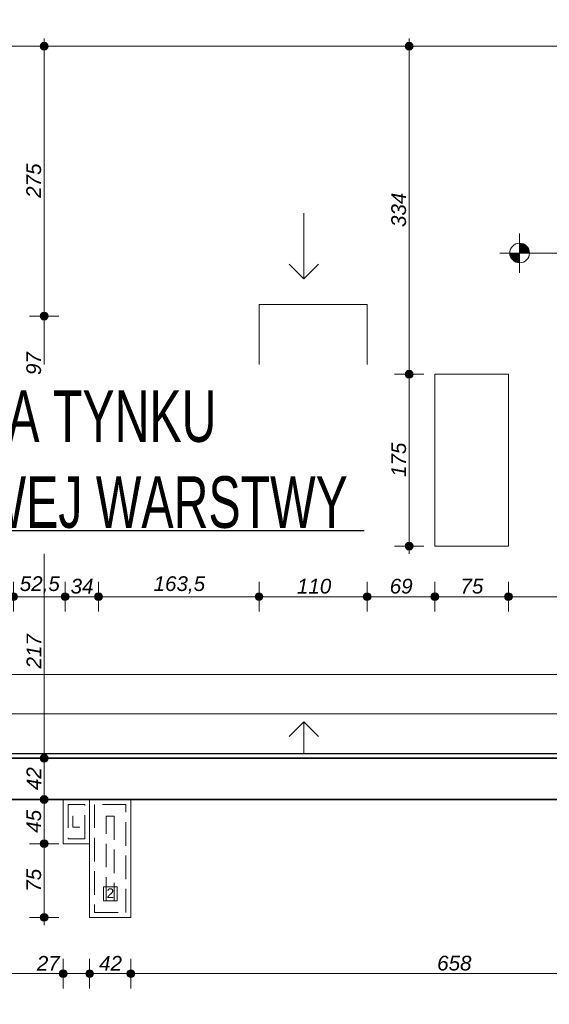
# Model space of a CAD drawing. Header units: millimetres. Extents: x -13944 to 76372, y -78836 to -36151.
# Tile 12 of 29: x 16442 to 21836, y -58248 to -48223. Entities that reach past the tile are written whole.
import ezdxf

# ---------------------------------------------------------------- set-up
doc = ezdxf.new("R2010")
doc.units = ezdxf.units.MM
doc.header["$MEASUREMENT"] = 0
doc.linetypes.add('Krawędzie ukryte', pattern=[340, 240, -100])
doc.linetypes.add('Wipeout_Contour', pattern=[1000, 0, -1000])
for name, color, linetype, lineweight in [('0_Nr_pióra__3', 7, 'Continuous', 20), ('2D - Ogólne_Nr_pióra__1', 7, 'Continuous', 0), ('_podkład_Nr_pióra__1', 7, 'Continuous', 0), ('Instalacje - Went_Klim_Nr_pióra__42', 150, 'Continuous', 13), ('Konstrukcja - Dachy_Nr_pióra__2', 7, 'Continuous', 15), ('Konstrukcja - Stropy_Nr_pióra__1', 7, 'Continuous', 0), ('Konstrukcja - Ściany zew_Nr_pióra__1', 7, 'Continuous', 0), ('Konstrukcja - Ściany zew_Nr_pióra__6', 7, 'Continuous', 35), ('Wymiarowanie - Ogólne_Nr_pióra__82', 114, 'Continuous', 13), ('Wymiarowanie - Poziomy_Nr_pióra__1', 7, 'Continuous', 0)]:
    doc.layers.add(name, color=color, linetype=linetype, lineweight=lineweight)
for name, color, linetype in [('Konstrukcja - Ściany zew', 7, 'Continuous'), ('Wymiarowanie - Ogólne', 7, 'Continuous'), ('Wymiarowanie - Poziomy', 7, 'Continuous')]:
    doc.layers.add(name, color=color, linetype=linetype)
doc.styles.add('GENERATED_STYLE_1', font='txt')
doc.styles.add('GENERATED_STYLE_2', font='txt')
doc.styles.add('GENERATED_STYLE_4', font='txt')
doc.dimstyles.new('GENERATED_STYLE__1', dxfattribs={"dimtxt": 150, "dimasz": 152, "dimexe": 0.18, "dimexo": 0, "dimgap": 0.09, "dimtad": 1, "dimlfac": 0.1, "dimzin": 0, "dimdsep": 46, "dimtxsty": 'GENERATED_STYLE_2', "dimblk": 'ARROWHEAD_11', "dimblk1": 'ARROWHEAD_11', "dimblk2": 'ARROWHEAD_11', "dimcen": 0.09, "dimclrd": 114, "dimclre": 114, "dimclrt": 114, "dimazin": 0, "dimtfac": 1, "dimtdec": 4, "dimtmove": 0, "dimatfit": 3, "dimfxl": 1, "dimtolj": 1, "dimtzin": 0, "dimarcsym": 0})
doc.dimstyles.new('GENERATED_STYLE__2', dxfattribs={"dimtxt": 150, "dimasz": 152, "dimexe": 0.18, "dimexo": 0, "dimgap": 0.09, "dimtad": 1, "dimtih": 1, "dimtoh": 1, "dimlfac": 0.1, "dimzin": 0, "dimdsep": 46, "dimtxsty": 'GENERATED_STYLE_2', "dimblk": 'ARROWHEAD_11', "dimblk1": 'ARROWHEAD_11', "dimblk2": 'ARROWHEAD_11', "dimcen": 0.09, "dimclrd": 114, "dimclre": 114, "dimclrt": 114, "dimazin": 0, "dimtfac": 1, "dimtdec": 4, "dimtmove": 0, "dimatfit": 3, "dimfxl": 1, "dimtolj": 1, "dimtzin": 0, "dimarcsym": 0})

# ---------------------------------------------------------------- blocks, each defined once
blk = doc.blocks.new('*D20')
at = {"layer": 'Wymiarowanie - Ogólne_Nr_pióra__82', "linetype": 'Continuous'}
for points in [[(16420, -54098), (16417, -54083), (16408, -54070), (16395, -54061), (16380, -54058), (16364, -54061), (16351, -54070), (16343, -54083), (16340, -54098), (16343, -54114), (16351, -54127), (16364, -54135), (16380, -54138), (16395, -54135), (16408, -54127), (16417, -54114)], [(16945, -54098), (16942, -54083), (16933, -54070), (16920, -54061), (16905, -54058), (16889, -54061), (16876, -54070), (16868, -54083), (16865, -54098), (16868, -54114), (16876, -54127), (16889, -54135), (16905, -54138), (16920, -54135), (16933, -54127), (16942, -54114)]]:
    blk.add_hatch(color=256, dxfattribs=at).paths.add_polyline_path(points)
for p, q in [((16380, -54058), (16380, -53948)), ((16905, -54058), (16905, -53948)), ((16420, -54098), (16865, -54098)), ((16380, -54248), (16380, -54138)), ((16905, -54248), (16905, -54138))]:
    blk.add_line(p, q, dxfattribs=at)
for centre in [(16380, -54098), (16905, -54098)]:
    blk.add_circle(centre, 40, dxfattribs=at)
at = {"layer": 'Wymiarowanie - Ogólne_Nr_pióra__82', "insert": (16443, -54068), "char_height": 150, "attachment_point": 7, "style": 'GENERATED_STYLE_2'}
blk.add_mtext('\\A1;{\\fArial|b0|i1|c238|p38;52,5}', dxfattribs=at)
blk = doc.blocks.new('ARROWHEAD_11')
at = {"color": 0, "linetype": 'Continuous', "lineweight": 0}
blk.add_line((0, 0), (-1, 0), dxfattribs=at)
at = {"color": 0, "linetype": 'Continuous', "lineweight": 0, "const_width": 0.25, "flags": 128}
blk.add_lwpolyline([(-0.125, 0, 1), (0.125, 0, 1)], format="xyb", close=True, dxfattribs=at)
blk = doc.blocks.new('*D21')
at = {"layer": 'Wymiarowanie - Ogólne_Nr_pióra__82', "linetype": 'Continuous'}
for points in [[(16945, -54098), (16942, -54083), (16933, -54070), (16920, -54061), (16905, -54058), (16889, -54061), (16876, -54070), (16868, -54083), (16865, -54098), (16868, -54114), (16876, -54127), (16889, -54135), (16905, -54138), (16920, -54135), (16933, -54127), (16942, -54114)], [(17285, -54098), (17282, -54083), (17273, -54070), (17260, -54061), (17245, -54058), (17229, -54061), (17216, -54070), (17208, -54083), (17205, -54098), (17208, -54114), (17216, -54127), (17229, -54135), (17245, -54138), (17260, -54135), (17273, -54127), (17282, -54114)]]:
    blk.add_hatch(color=256, dxfattribs=at).paths.add_polyline_path(points)
for p, q in [((16905, -54058), (16905, -53948)), ((17245, -54058), (17245, -53948)), ((16945, -54098), (17205, -54098)), ((16905, -54248), (16905, -54138)), ((17245, -54248), (17245, -54138))]:
    blk.add_line(p, q, dxfattribs=at)
for centre in [(16905, -54098), (17245, -54098)]:
    blk.add_circle(centre, 40, dxfattribs=at)
at = {"layer": 'Wymiarowanie - Ogólne_Nr_pióra__82', "insert": (16961, -54068), "char_height": 150, "attachment_point": 7, "style": 'GENERATED_STYLE_2'}
blk.add_mtext('\\A1;{\\fArial|b0|i1|c238|p38;34}', dxfattribs=at)
blk = doc.blocks.new('*D22')
at = {"layer": 'Wymiarowanie - Ogólne_Nr_pióra__82', "linetype": 'Continuous'}
for points in [[(17285, -54098), (17282, -54083), (17273, -54070), (17260, -54061), (17245, -54058), (17229, -54061), (17216, -54070), (17208, -54083), (17205, -54098), (17208, -54114), (17216, -54127), (17229, -54135), (17245, -54138), (17260, -54135), (17273, -54127), (17282, -54114)], [(18920, -54098), (18917, -54083), (18908, -54070), (18895, -54061), (18880, -54058), (18864, -54061), (18851, -54070), (18843, -54083), (18840, -54098), (18843, -54114), (18851, -54127), (18864, -54135), (18880, -54138), (18895, -54135), (18908, -54127), (18917, -54114)]]:
    blk.add_hatch(color=256, dxfattribs=at).paths.add_polyline_path(points)
for p, q in [((17245, -54058), (17245, -53948)), ((18880, -54058), (18880, -53948)), ((17285, -54098), (18840, -54098)), ((17245, -54248), (17245, -54138)), ((18880, -54248), (18880, -54138))]:
    blk.add_line(p, q, dxfattribs=at)
for centre in [(17245, -54098), (18880, -54098)]:
    blk.add_circle(centre, 40, dxfattribs=at)
at = {"layer": 'Wymiarowanie - Ogólne_Nr_pióra__82', "insert": (17806, -54068), "char_height": 150, "attachment_point": 7, "style": 'GENERATED_STYLE_2'}
blk.add_mtext('\\A1;{\\fArial|b0|i1|c238|p38;163,5}', dxfattribs=at)
blk = doc.blocks.new('*D23')
at = {"layer": 'Wymiarowanie - Ogólne_Nr_pióra__82', "linetype": 'Continuous'}
for points in [[(18920, -54098), (18917, -54083), (18908, -54070), (18895, -54061), (18880, -54058), (18864, -54061), (18851, -54070), (18843, -54083), (18840, -54098), (18843, -54114), (18851, -54127), (18864, -54135), (18880, -54138), (18895, -54135), (18908, -54127), (18917, -54114)], [(20020, -54098), (20017, -54083), (20008, -54070), (19995, -54061), (19980, -54058), (19964, -54061), (19951, -54070), (19943, -54083), (19940, -54098), (19943, -54114), (19951, -54127), (19964, -54135), (19980, -54138), (19995, -54135), (20008, -54127), (20017, -54114)]]:
    blk.add_hatch(color=256, dxfattribs=at).paths.add_polyline_path(points)
for p, q in [((18880, -54058), (18880, -53948)), ((19980, -54058), (19980, -53948)), ((18920, -54098), (19940, -54098)), ((18880, -54248), (18880, -54138)), ((19980, -54248), (19980, -54138))]:
    blk.add_line(p, q, dxfattribs=at)
for centre in [(18880, -54098), (19980, -54098)]:
    blk.add_circle(centre, 40, dxfattribs=at)
at = {"layer": 'Wymiarowanie - Ogólne_Nr_pióra__82', "insert": (19266, -54068), "char_height": 150, "attachment_point": 7, "style": 'GENERATED_STYLE_2'}
blk.add_mtext('\\A1;{\\fArial|b0|i1|c238|p38;110}', dxfattribs=at)
blk = doc.blocks.new('*D24')
at = {"layer": 'Wymiarowanie - Ogólne_Nr_pióra__82', "linetype": 'Continuous'}
for points in [[(20020, -54098), (20017, -54083), (20008, -54070), (19995, -54061), (19980, -54058), (19964, -54061), (19951, -54070), (19943, -54083), (19940, -54098), (19943, -54114), (19951, -54127), (19964, -54135), (19980, -54138), (19995, -54135), (20008, -54127), (20017, -54114)], [(20710, -54098), (20707, -54083), (20698, -54070), (20685, -54061), (20670, -54058), (20654, -54061), (20641, -54070), (20633, -54083), (20630, -54098), (20633, -54114), (20641, -54127), (20654, -54135), (20670, -54138), (20685, -54135), (20698, -54127), (20707, -54114)]]:
    blk.add_hatch(color=256, dxfattribs=at).paths.add_polyline_path(points)
for p, q in [((19980, -54058), (19980, -53948)), ((20670, -54058), (20670, -53948)), ((20020, -54098), (20630, -54098)), ((19980, -54248), (19980, -54138)), ((20670, -54248), (20670, -54138))]:
    blk.add_line(p, q, dxfattribs=at)
for centre in [(19980, -54098), (20670, -54098)]:
    blk.add_circle(centre, 40, dxfattribs=at)
at = {"layer": 'Wymiarowanie - Ogólne_Nr_pióra__82', "insert": (20211, -54068), "char_height": 150, "attachment_point": 7, "style": 'GENERATED_STYLE_2'}
blk.add_mtext('\\A1;{\\fArial|b0|i1|c238|p38;69}', dxfattribs=at)
blk = doc.blocks.new('*D25')
at = {"layer": 'Wymiarowanie - Ogólne_Nr_pióra__82', "linetype": 'Continuous'}
for points in [[(20710, -54098), (20707, -54083), (20698, -54070), (20685, -54061), (20670, -54058), (20654, -54061), (20641, -54070), (20633, -54083), (20630, -54098), (20633, -54114), (20641, -54127), (20654, -54135), (20670, -54138), (20685, -54135), (20698, -54127), (20707, -54114)], [(21460, -54098), (21457, -54083), (21448, -54070), (21435, -54061), (21420, -54058), (21404, -54061), (21391, -54070), (21383, -54083), (21380, -54098), (21383, -54114), (21391, -54127), (21404, -54135), (21420, -54138), (21435, -54135), (21448, -54127), (21457, -54114)]]:
    blk.add_hatch(color=256, dxfattribs=at).paths.add_polyline_path(points)
for p, q in [((20670, -54058), (20670, -53948)), ((21420, -54058), (21420, -53948)), ((20710, -54098), (21380, -54098)), ((20670, -54248), (20670, -54138)), ((21420, -54248), (21420, -54138))]:
    blk.add_line(p, q, dxfattribs=at)
for centre in [(20670, -54098), (21420, -54098)]:
    blk.add_circle(centre, 40, dxfattribs=at)
at = {"layer": 'Wymiarowanie - Ogólne_Nr_pióra__82', "insert": (20931, -54068), "char_height": 150, "attachment_point": 7, "style": 'GENERATED_STYLE_2'}
blk.add_mtext('\\A1;{\\fArial|b0|i1|c238|p38;75}', dxfattribs=at)
blk = doc.blocks.new('*D26')
at = {"layer": 'Wymiarowanie - Ogólne_Nr_pióra__82', "linetype": 'Continuous'}
for points in [[(21460, -54098), (21457, -54083), (21448, -54070), (21435, -54061), (21420, -54058), (21404, -54061), (21391, -54070), (21383, -54083), (21380, -54098), (21383, -54114), (21391, -54127), (21404, -54135), (21420, -54138), (21435, -54135), (21448, -54127), (21457, -54114)], [(23930, -54098), (23927, -54083), (23918, -54070), (23905, -54061), (23890, -54058), (23874, -54061), (23861, -54070), (23853, -54083), (23850, -54098), (23853, -54114), (23861, -54127), (23874, -54135), (23890, -54138), (23905, -54135), (23918, -54127), (23927, -54114)]]:
    blk.add_hatch(color=256, dxfattribs=at).paths.add_polyline_path(points)
for p, q in [((21420, -54058), (21420, -53948)), ((23890, -54058), (23890, -53948)), ((21460, -54098), (23850, -54098)), ((21420, -54248), (21420, -54138)), ((23890, -54248), (23890, -54138))]:
    blk.add_line(p, q, dxfattribs=at)
for centre in [(21420, -54098), (23890, -54098)]:
    blk.add_circle(centre, 40, dxfattribs=at)
at = {"layer": 'Wymiarowanie - Ogólne_Nr_pióra__82', "insert": (22484, -54068), "char_height": 150, "attachment_point": 7, "style": 'GENERATED_STYLE_2'}
blk.add_mtext('\\A1;{\\fArial|b0|i1|c238|p38;247}', dxfattribs=at)
blk = doc.blocks.new('*D37')
at = {"layer": 'Wymiarowanie - Ogólne_Nr_pióra__82', "linetype": 'Continuous'}
for points in [[(14305, -57936), (14302, -57921), (14293, -57908), (14280, -57900), (14265, -57896), (14249, -57900), (14236, -57908), (14228, -57921), (14225, -57936), (14228, -57952), (14236, -57965), (14249, -57973), (14265, -57976), (14280, -57973), (14293, -57965), (14302, -57952)], [(16925, -57936), (16922, -57921), (16913, -57908), (16900, -57900), (16885, -57896), (16869, -57900), (16856, -57908), (16848, -57921), (16845, -57936), (16848, -57952), (16856, -57965), (16869, -57973), (16885, -57976), (16900, -57973), (16913, -57965), (16922, -57952)]]:
    blk.add_hatch(color=256, dxfattribs=at).paths.add_polyline_path(points)
for p, q in [((14265, -57896), (14265, -57786)), ((16885, -57896), (16885, -57786)), ((14305, -57936), (16845, -57936)), ((14265, -58086), (14265, -57976)), ((16885, -58086), (16885, -57976))]:
    blk.add_line(p, q, dxfattribs=at)
for centre in [(14265, -57936), (16885, -57936)]:
    blk.add_circle(centre, 40, dxfattribs=at)
at = {"layer": 'Wymiarowanie - Ogólne_Nr_pióra__82', "char_height": 150, "attachment_point": 7, "style": 'GENERATED_STYLE_2'}
for s, insert in [('\\A1;{\\fArial|b0|i1|c238|p38;262}', (15290, -57906)), ('\\A1;{\\fArial|b0|i1|c238|p38;27}', (16617, -57906))]:
    blk.add_mtext(s, dxfattribs=dict(at, insert=insert))
blk = doc.blocks.new('*D38')
at = {"layer": 'Wymiarowanie - Ogólne_Nr_pióra__82', "linetype": 'Continuous'}
for points in [[(16925, -57936), (16922, -57921), (16913, -57908), (16900, -57900), (16885, -57896), (16869, -57900), (16856, -57908), (16848, -57921), (16845, -57936), (16848, -57952), (16856, -57965), (16869, -57973), (16885, -57976), (16900, -57973), (16913, -57965), (16922, -57952)], [(17195, -57936), (17192, -57921), (17183, -57908), (17170, -57900), (17155, -57896), (17139, -57900), (17126, -57908), (17118, -57921), (17115, -57936), (17118, -57952), (17126, -57965), (17139, -57973), (17155, -57976), (17170, -57973), (17183, -57965), (17192, -57952)]]:
    blk.add_hatch(color=256, dxfattribs=at).paths.add_polyline_path(points)
for p, q in [((16885, -57896), (16885, -57786)), ((17155, -57896), (17155, -57786)), ((16925, -57936), (17115, -57936)), ((16885, -58086), (16885, -57976)), ((17155, -58086), (17155, -57976))]:
    blk.add_line(p, q, dxfattribs=at)
for centre in [(16885, -57936), (17155, -57936)]:
    blk.add_circle(centre, 40, dxfattribs=at)
blk = doc.blocks.new('*D39')
at = {"layer": 'Wymiarowanie - Ogólne_Nr_pióra__82', "linetype": 'Continuous'}
for points in [[(17195, -57936), (17192, -57921), (17183, -57908), (17170, -57900), (17155, -57896), (17139, -57900), (17126, -57908), (17118, -57921), (17115, -57936), (17118, -57952), (17126, -57965), (17139, -57973), (17155, -57976), (17170, -57973), (17183, -57965), (17192, -57952)], [(17615, -57936), (17612, -57921), (17603, -57908), (17590, -57900), (17575, -57896), (17559, -57900), (17546, -57908), (17538, -57921), (17535, -57936), (17538, -57952), (17546, -57965), (17559, -57973), (17575, -57976), (17590, -57973), (17603, -57965), (17612, -57952)]]:
    blk.add_hatch(color=256, dxfattribs=at).paths.add_polyline_path(points)
for p, q in [((17155, -57896), (17155, -57786)), ((17575, -57896), (17575, -57786)), ((17195, -57936), (17535, -57936)), ((17155, -58086), (17155, -57976)), ((17575, -58086), (17575, -57976))]:
    blk.add_line(p, q, dxfattribs=at)
for centre in [(17155, -57936), (17575, -57936)]:
    blk.add_circle(centre, 40, dxfattribs=at)
at = {"layer": 'Wymiarowanie - Ogólne_Nr_pióra__82', "insert": (17251, -57906), "char_height": 150, "attachment_point": 7, "style": 'GENERATED_STYLE_2'}
blk.add_mtext('\\A1;{\\fArial|b0|i1|c238|p38;42}', dxfattribs=at)
blk = doc.blocks.new('*D40')
at = {"layer": 'Wymiarowanie - Ogólne_Nr_pióra__82', "linetype": 'Continuous'}
for points in [[(17615, -57936), (17612, -57921), (17603, -57908), (17590, -57900), (17575, -57896), (17559, -57900), (17546, -57908), (17538, -57921), (17535, -57936), (17538, -57952), (17546, -57965), (17559, -57973), (17575, -57976), (17590, -57973), (17603, -57965), (17612, -57952)], [(24195, -57936), (24192, -57921), (24183, -57908), (24170, -57900), (24155, -57896), (24139, -57900), (24126, -57908), (24118, -57921), (24115, -57936), (24118, -57952), (24126, -57965), (24139, -57973), (24155, -57976), (24170, -57973), (24183, -57965), (24192, -57952)]]:
    blk.add_hatch(color=256, dxfattribs=at).paths.add_polyline_path(points)
for p, q in [((17575, -57896), (17575, -57786)), ((24155, -57896), (24155, -57786)), ((17615, -57936), (24115, -57936)), ((17575, -58086), (17575, -57976)), ((24155, -58086), (24155, -57976))]:
    blk.add_line(p, q, dxfattribs=at)
for centre in [(17575, -57936), (24155, -57936)]:
    blk.add_circle(centre, 40, dxfattribs=at)
at = {"layer": 'Wymiarowanie - Ogólne_Nr_pióra__82', "insert": (20694, -57906), "char_height": 150, "attachment_point": 7, "style": 'GENERATED_STYLE_2'}
blk.add_mtext('\\A1;{\\fArial|b0|i1|c238|p38;658}', dxfattribs=at)
blk = doc.blocks.new('*D134')
at = {"layer": 'Wymiarowanie - Ogólne_Nr_pióra__82', "linetype": 'Continuous'}
for points in [[(16732, -56613), (16729, -56598), (16720, -56585), (16707, -56576), (16692, -56573), (16677, -56576), (16664, -56585), (16655, -56598), (16652, -56613), (16655, -56628), (16664, -56641), (16677, -56650), (16692, -56653), (16707, -56650), (16720, -56641), (16729, -56628)], [(16732, -57363), (16729, -57348), (16720, -57335), (16707, -57326), (16692, -57323), (16677, -57326), (16664, -57335), (16655, -57348), (16652, -57363), (16655, -57378), (16664, -57391), (16677, -57400), (16692, -57403), (16707, -57400), (16720, -57391), (16729, -57378)]]:
    blk.add_hatch(color=256, dxfattribs=at).paths.add_polyline_path(points)
for p, q in [((16652, -56613), (16542, -56613)), ((16842, -56613), (16732, -56613)), ((16692, -57323), (16692, -56653)), ((16652, -57363), (16542, -57363)), ((16692, -57443), (16692, -57403)), ((16842, -57363), (16732, -57363))]:
    blk.add_line(p, q, dxfattribs=at)
for centre in [(16692, -56613), (16692, -57363)]:
    blk.add_circle(centre, 40, dxfattribs=at)
at = {"layer": 'Wymiarowanie - Ogólne_Nr_pióra__82', "insert": (16662, -57102), "char_height": 150, "attachment_point": 7, "rotation": 90, "style": 'GENERATED_STYLE_2'}
blk.add_mtext('\\A1;{\\fArial|b0|i1|c238|p38;75}', dxfattribs=at)
blk = doc.blocks.new('*D135')
at = {"layer": 'Wymiarowanie - Ogólne_Nr_pióra__82', "linetype": 'Continuous'}
for points in [[(16732, -56163), (16729, -56148), (16720, -56135), (16707, -56126), (16692, -56123), (16677, -56126), (16664, -56135), (16655, -56148), (16652, -56163), (16655, -56178), (16664, -56191), (16677, -56200), (16692, -56203), (16707, -56200), (16720, -56191), (16729, -56178)], [(16732, -56613), (16729, -56598), (16720, -56585), (16707, -56576), (16692, -56573), (16677, -56576), (16664, -56585), (16655, -56598), (16652, -56613), (16655, -56628), (16664, -56641), (16677, -56650), (16692, -56653), (16707, -56650), (16720, -56641), (16729, -56628)]]:
    blk.add_hatch(color=256, dxfattribs=at).paths.add_polyline_path(points)
for p, q in [((16652, -56163), (16542, -56163)), ((16692, -56573), (16692, -56203)), ((16842, -56163), (16732, -56163)), ((16652, -56613), (16542, -56613)), ((16842, -56613), (16732, -56613))]:
    blk.add_line(p, q, dxfattribs=at)
for centre in [(16692, -56163), (16692, -56613)]:
    blk.add_circle(centre, 40, dxfattribs=at)
at = {"layer": 'Wymiarowanie - Ogólne_Nr_pióra__82', "insert": (16662, -56502), "char_height": 150, "attachment_point": 7, "rotation": 90, "style": 'GENERATED_STYLE_2'}
blk.add_mtext('\\A1;{\\fArial|b0|i1|c238|p38;45}', dxfattribs=at)
blk = doc.blocks.new('*D136')
at = {"layer": 'Wymiarowanie - Ogólne_Nr_pióra__82', "linetype": 'Continuous'}
for points in [[(16732, -55743), (16729, -55728), (16720, -55715), (16707, -55706), (16692, -55703), (16677, -55706), (16664, -55715), (16655, -55728), (16652, -55743), (16655, -55758), (16664, -55771), (16677, -55780), (16692, -55783), (16707, -55780), (16720, -55771), (16729, -55758)], [(16732, -56163), (16729, -56148), (16720, -56135), (16707, -56126), (16692, -56123), (16677, -56126), (16664, -56135), (16655, -56148), (16652, -56163), (16655, -56178), (16664, -56191), (16677, -56200), (16692, -56203), (16707, -56200), (16720, -56191), (16729, -56178)]]:
    blk.add_hatch(color=256, dxfattribs=at).paths.add_polyline_path(points)
for p, q in [((16652, -55743), (16542, -55743)), ((16692, -56123), (16692, -55783)), ((16842, -55743), (16732, -55743)), ((16652, -56163), (16542, -56163)), ((16842, -56163), (16732, -56163))]:
    blk.add_line(p, q, dxfattribs=at)
for centre in [(16692, -55743), (16692, -56163)]:
    blk.add_circle(centre, 40, dxfattribs=at)
at = {"layer": 'Wymiarowanie - Ogólne_Nr_pióra__82', "insert": (16662, -56067), "char_height": 150, "attachment_point": 7, "rotation": 90, "style": 'GENERATED_STYLE_2'}
blk.add_mtext('\\A1;{\\fArial|b0|i1|c238|p38;42}', dxfattribs=at)
blk = doc.blocks.new('*D137')
at = {"layer": 'Wymiarowanie - Ogólne_Nr_pióra__82', "linetype": 'Continuous'}
for points in [[(16732, -53573), (16729, -53558), (16720, -53545), (16707, -53536), (16692, -53533), (16677, -53536), (16664, -53545), (16655, -53558), (16652, -53573), (16655, -53588), (16664, -53601), (16677, -53610), (16692, -53613), (16707, -53610), (16720, -53601), (16729, -53588)], [(16732, -55743), (16729, -55728), (16720, -55715), (16707, -55706), (16692, -55703), (16677, -55706), (16664, -55715), (16655, -55728), (16652, -55743), (16655, -55758), (16664, -55771), (16677, -55780), (16692, -55783), (16707, -55780), (16720, -55771), (16729, -55758)]]:
    blk.add_hatch(color=256, dxfattribs=at).paths.add_polyline_path(points)
for p, q in [((16652, -53573), (16542, -53573)), ((16692, -55703), (16692, -53613)), ((16842, -53573), (16732, -53573)), ((16652, -55743), (16542, -55743)), ((16842, -55743), (16732, -55743))]:
    blk.add_line(p, q, dxfattribs=at)
for centre in [(16692, -53573), (16692, -55743)]:
    blk.add_circle(centre, 40, dxfattribs=at)
at = {"layer": 'Wymiarowanie - Ogólne_Nr_pióra__82', "insert": (16662, -54829), "char_height": 150, "attachment_point": 7, "rotation": 90, "style": 'GENERATED_STYLE_2'}
blk.add_mtext('\\A1;{\\fArial|b0|i1|c238|p38;217}', dxfattribs=at)
blk = doc.blocks.new('*D138')
at = {"layer": 'Wymiarowanie - Ogólne_Nr_pióra__82', "linetype": 'Continuous'}
for points in [[(16732, -52553), (16729, -52538), (16720, -52525), (16707, -52516), (16692, -52513), (16677, -52516), (16664, -52525), (16655, -52538), (16652, -52553), (16655, -52568), (16664, -52581), (16677, -52590), (16692, -52593), (16707, -52590), (16720, -52581), (16729, -52568)], [(16732, -53573), (16729, -53558), (16720, -53545), (16707, -53536), (16692, -53533), (16677, -53536), (16664, -53545), (16655, -53558), (16652, -53573), (16655, -53588), (16664, -53601), (16677, -53610), (16692, -53613), (16707, -53610), (16720, -53601), (16729, -53588)]]:
    blk.add_hatch(color=256, dxfattribs=at).paths.add_polyline_path(points)
for p, q in [((16652, -52553), (16542, -52553)), ((16692, -53533), (16692, -52593)), ((16842, -52553), (16732, -52553)), ((16652, -53573), (16542, -53573)), ((16842, -53573), (16732, -53573))]:
    blk.add_line(p, q, dxfattribs=at)
for centre in [(16692, -52553), (16692, -53573)]:
    blk.add_circle(centre, 40, dxfattribs=at)
at = {"layer": 'Wymiarowanie - Ogólne_Nr_pióra__82', "insert": (16662, -53234), "char_height": 150, "attachment_point": 7, "rotation": 90, "style": 'GENERATED_STYLE_2'}
blk.add_mtext('\\A1;{\\fArial|b0|i1|c238|p38;102}', dxfattribs=at)
blk = doc.blocks.new('*D139')
at = {"layer": 'Wymiarowanie - Ogólne_Nr_pióra__82', "linetype": 'Continuous'}
for points in [[(16732, -52213), (16729, -52198), (16720, -52185), (16707, -52176), (16692, -52173), (16677, -52176), (16664, -52185), (16655, -52198), (16652, -52213), (16655, -52228), (16664, -52241), (16677, -52250), (16692, -52253), (16707, -52250), (16720, -52241), (16729, -52228)], [(16732, -52553), (16729, -52538), (16720, -52525), (16707, -52516), (16692, -52513), (16677, -52516), (16664, -52525), (16655, -52538), (16652, -52553), (16655, -52568), (16664, -52581), (16677, -52590), (16692, -52593), (16707, -52590), (16720, -52581), (16729, -52568)]]:
    blk.add_hatch(color=256, dxfattribs=at).paths.add_polyline_path(points)
for p, q in [((16652, -52213), (16542, -52213)), ((16842, -52213), (16732, -52213)), ((16692, -52513), (16692, -52253)), ((16652, -52553), (16542, -52553)), ((16842, -52553), (16732, -52553))]:
    blk.add_line(p, q, dxfattribs=at)
for centre in [(16692, -52213), (16692, -52553)]:
    blk.add_circle(centre, 40, dxfattribs=at)
at = {"layer": 'Wymiarowanie - Ogólne_Nr_pióra__82', "insert": (16662, -52497), "char_height": 150, "attachment_point": 7, "rotation": 90, "style": 'GENERATED_STYLE_2'}
blk.add_mtext('\\A1;{\\fArial|b0|i1|c238|p38;34}', dxfattribs=at)
blk = doc.blocks.new('*D140')
at = {"layer": 'Wymiarowanie - Ogólne_Nr_pióra__82', "linetype": 'Continuous'}
for points in [[(16732, -51241), (16729, -51225), (16720, -51212), (16707, -51204), (16692, -51201), (16677, -51204), (16664, -51212), (16655, -51225), (16652, -51241), (16655, -51256), (16664, -51269), (16677, -51277), (16692, -51281), (16707, -51277), (16720, -51269), (16729, -51256)], [(16732, -52213), (16729, -52198), (16720, -52185), (16707, -52176), (16692, -52173), (16677, -52176), (16664, -52185), (16655, -52198), (16652, -52213), (16655, -52228), (16664, -52241), (16677, -52250), (16692, -52253), (16707, -52250), (16720, -52241), (16729, -52228)]]:
    blk.add_hatch(color=256, dxfattribs=at).paths.add_polyline_path(points)
for p, q in [((16652, -51241), (16542, -51241)), ((16692, -52173), (16692, -51281)), ((16842, -51241), (16732, -51241)), ((16652, -52213), (16542, -52213)), ((16842, -52213), (16732, -52213))]:
    blk.add_line(p, q, dxfattribs=at)
for centre in [(16692, -51241), (16692, -52213)]:
    blk.add_circle(centre, 40, dxfattribs=at)
at = {"layer": 'Wymiarowanie - Ogólne_Nr_pióra__82', "insert": (16662, -51841), "char_height": 150, "attachment_point": 7, "rotation": 90, "style": 'GENERATED_STYLE_2'}
blk.add_mtext('\\A1;{\\fArial|b0|i1|c238|p38;97}', dxfattribs=at)
blk = doc.blocks.new('*D141')
at = {"layer": 'Wymiarowanie - Ogólne_Nr_pióra__82', "linetype": 'Continuous'}
for points in [[(16732, -48493), (16729, -48478), (16720, -48465), (16707, -48456), (16692, -48453), (16677, -48456), (16664, -48465), (16655, -48478), (16652, -48493), (16655, -48508), (16664, -48521), (16677, -48530), (16692, -48533), (16707, -48530), (16720, -48521), (16729, -48508)], [(16732, -51241), (16729, -51225), (16720, -51212), (16707, -51204), (16692, -51201), (16677, -51204), (16664, -51212), (16655, -51225), (16652, -51241), (16655, -51256), (16664, -51269), (16677, -51277), (16692, -51281), (16707, -51277), (16720, -51269), (16729, -51256)]]:
    blk.add_hatch(color=256, dxfattribs=at).paths.add_polyline_path(points)
for p, q in [((16692, -48453), (16692, -48413)), ((16652, -48493), (16542, -48493)), ((16842, -48493), (16732, -48493)), ((16692, -51201), (16692, -48533)), ((16652, -51241), (16542, -51241)), ((16842, -51241), (16732, -51241))]:
    blk.add_line(p, q, dxfattribs=at)
for centre in [(16692, -48493), (16692, -51241)]:
    blk.add_circle(centre, 40, dxfattribs=at)
at = {"layer": 'Wymiarowanie - Ogólne_Nr_pióra__82', "insert": (16662, -50037), "char_height": 150, "attachment_point": 7, "rotation": 90, "style": 'GENERATED_STYLE_2'}
blk.add_mtext('\\A1;{\\fArial|b0|i1|c238|p38;275}', dxfattribs=at)
blk = doc.blocks.new('*D142')
at = {"layer": 'Wymiarowanie - Ogólne_Nr_pióra__82', "linetype": 'Continuous'}
for points in [[(20449, -51833), (20445, -51818), (20437, -51805), (20424, -51796), (20409, -51793), (20393, -51796), (20380, -51805), (20372, -51818), (20369, -51833), (20372, -51848), (20380, -51861), (20393, -51870), (20409, -51873), (20424, -51870), (20437, -51861), (20445, -51848)], [(20449, -53583), (20445, -53568), (20437, -53555), (20424, -53546), (20409, -53543), (20393, -53546), (20380, -53555), (20372, -53568), (20369, -53583), (20372, -53598), (20380, -53611), (20393, -53620), (20409, -53623), (20424, -53620), (20437, -53611), (20445, -53598)]]:
    blk.add_hatch(color=256, dxfattribs=at).paths.add_polyline_path(points)
for p, q in [((20369, -51833), (20259, -51833)), ((20409, -53543), (20409, -51873)), ((20559, -51833), (20449, -51833)), ((20369, -53583), (20259, -53583)), ((20409, -53663), (20409, -53623)), ((20559, -53583), (20449, -53583))]:
    blk.add_line(p, q, dxfattribs=at)
for centre in [(20409, -51833), (20409, -53583)]:
    blk.add_circle(centre, 40, dxfattribs=at)
at = {"layer": 'Wymiarowanie - Ogólne_Nr_pióra__82', "insert": (20379, -52879), "char_height": 150, "attachment_point": 7, "rotation": 90, "style": 'GENERATED_STYLE_2'}
blk.add_mtext('\\A1;{\\fArial|b0|i1|c238|p38;175}', dxfattribs=at)
blk = doc.blocks.new('*D143')
at = {"layer": 'Wymiarowanie - Ogólne_Nr_pióra__82', "linetype": 'Continuous'}
for points in [[(20449, -48493), (20445, -48478), (20437, -48465), (20424, -48456), (20409, -48453), (20393, -48456), (20380, -48465), (20372, -48478), (20369, -48493), (20372, -48508), (20380, -48521), (20393, -48530), (20409, -48533), (20424, -48530), (20437, -48521), (20445, -48508)], [(20449, -51833), (20445, -51818), (20437, -51805), (20424, -51796), (20409, -51793), (20393, -51796), (20380, -51805), (20372, -51818), (20369, -51833), (20372, -51848), (20380, -51861), (20393, -51870), (20409, -51873), (20424, -51870), (20437, -51861), (20445, -51848)]]:
    blk.add_hatch(color=256, dxfattribs=at).paths.add_polyline_path(points)
for p, q in [((20409, -48453), (20409, -48413)), ((20369, -48493), (20259, -48493)), ((20559, -48493), (20449, -48493)), ((20409, -51793), (20409, -48533)), ((20369, -51833), (20259, -51833)), ((20559, -51833), (20449, -51833))]:
    blk.add_line(p, q, dxfattribs=at)
for centre in [(20409, -48493), (20409, -51833)]:
    blk.add_circle(centre, 40, dxfattribs=at)
at = {"layer": 'Wymiarowanie - Ogólne_Nr_pióra__82', "insert": (20379, -50334), "char_height": 150, "attachment_point": 7, "rotation": 90, "style": 'GENERATED_STYLE_2'}
blk.add_mtext('\\A1;{\\fArial|b0|i1|c238|p38;334}', dxfattribs=at)

msp = doc.modelspace()

# ---------------------------------------------------------------- hatches: boundary and pattern name
at = {"layer": 'Wymiarowanie - Poziomy', "linetype": 'Continuous', "lineweight": 0, "true_color": 0x000000}
for points in [[(21533.637, -50598.933), (21633.637, -50598.933), (21626.025, -50560.665), (21604.348, -50528.223), (21571.905, -50506.545), (21533.637, -50498.933)], [(21533.637, -50598.933), (21433.637, -50598.933), (21441.249, -50637.202), (21462.926, -50669.644), (21495.369, -50691.321), (21533.637, -50698.933)]]:
    msp.add_hatch(color=18, dxfattribs=at).paths.add_polyline_path(points)

# ---------------------------------------------------------------- linework, layer by layer
at = {"layer": '2D - Ogólne_Nr_pióra__1', "linetype": 'Continuous'}
for p, q in [((19336.024, -50191.522), (19336.024, -50862.124)), ((19336.024, -50862.124), (19186.024, -50712.124)), ((19336.024, -50862.124), (19486.024, -50712.124)), ((19336.024, -55371.072), (19186.024, -55521.072)), ((19336.024, -55692.99), (19336.024, -55371.072)), ((19336.024, -55371.072), (19486.024, -55521.072))]:
    msp.add_line(p, q, dxfattribs=at)
at = {"layer": '_podkład_Nr_pióra__1', "linetype": 'Continuous'}
for p, q in [((28294.596, -48492.978), (2644.596, -48492.978)), ((19979.616, -51122.978), (18879.616, -51122.978)), ((18879.616, -51122.978), (18879.616, -53572.978)), ((19979.616, -53572.978), (19979.616, -51122.978)), ((21419.616, -51832.978), (20669.616, -51832.978)), ((20669.616, -51832.978), (20669.616, -53582.978)), ((21419.616, -53582.978), (21419.616, -51832.978)), ((17244.596, -52212.978), (16904.596, -52212.978)), ((16904.596, -52212.978), (16904.596, -52552.978)), ((17244.596, -52552.978), (17244.596, -52212.978)), ((16904.596, -52552.978), (17244.596, -52552.978)), ((18878.016, -53572.978), (19978.016, -53572.978)), ((20669.616, -53582.978), (21419.616, -53582.978)), ((28294.596, -54891.559), (2644.596, -54891.559)), ((2644.596, -55291.559), (28294.596, -55291.559))]:
    msp.add_line(p, q, dxfattribs=at)
at = {"layer": '_podkład_Nr_pióra__1', "linetype": 'Krawędzie ukryte'}
for p, q in [((17194.596, -52262.978), (16954.596, -52262.978)), ((16954.596, -52262.978), (16954.596, -52502.978)), ((17194.596, -52502.978), (17194.596, -52262.978)), ((16954.596, -52502.978), (17194.596, -52502.978))]:
    msp.add_line(p, q, dxfattribs=at)
at = {"layer": 'Instalacje - Went_Klim_Nr_pióra__42', "linetype": 'Continuous'}
for p, q in [((17294.596, -57052.978), (17294.596, -57192.978)), ((17434.596, -57052.978), (17294.596, -57052.978)), ((17434.596, -57192.978), (17434.596, -57052.978)), ((17294.596, -57192.978), (17434.596, -57192.978))]:
    msp.add_line(p, q, dxfattribs=at)
at = {"layer": 'Konstrukcja - Stropy_Nr_pióra__1', "linetype": 'Continuous', "flags": 128}
for points in [[(260.392, -58010.641), (2164.596, -58010.641), (2164.596, -55742.978), (28294.596, -55742.978), (28294.596, -63192.014), (2164.596, -63192.014), (2164.596, -62390.81), (129.028, -62390.81), (-140.574, -62390.81), (-39.055, -62245.826), (-1828.009, -60993.187)], [(16884.596, -56162.978), (17154.596, -56162.978), (17154.596, -56612.942), (16884.596, -56612.942)], [(17154.596, -56162.978), (17574.596, -56162.978), (17574.596, -57362.978), (17154.596, -57362.978)]]:
    msp.add_lwpolyline(points, close=True, dxfattribs=at)
at = {"layer": 'Konstrukcja - Ściany zew_Nr_pióra__1', "linetype": 'Krawędzie ukryte', "flags": 128}
for points in [[(17204.596, -56212.977), (17204.596, -57312.978)], [(17524.596, -56212.977), (17204.596, -56212.977)], [(17524.596, -57312.978), (17524.596, -56212.977)], [(17324.596, -57192.978), (17324.596, -56332.977)], [(17324.596, -56332.977), (17404.596, -56332.977)], [(17404.596, -56332.977), (17404.596, -57192.978)], [(17404.596, -57192.978), (17324.596, -57192.978)], [(17204.596, -57312.978), (17524.596, -57312.978)]]:
    msp.add_lwpolyline(points, dxfattribs=at)
at = {"layer": 'Konstrukcja - Ściany zew_Nr_pióra__6', "linetype": 'Continuous', "flags": 128}
for points in [[(28294.596, -55742.978), (2164.596, -55742.978)], [(2644.596, -56162.978), (27914.596, -56162.978)]]:
    msp.add_lwpolyline(points, dxfattribs=at)
at = {"layer": 'Wymiarowanie - Poziomy_Nr_pióra__1', "linetype": 'Continuous'}
for p, q in [((21533.637, -50798.933), (21533.637, -50398.933)), ((21333.637, -50598.933), (22658.323, -50598.933))]:
    msp.add_line(p, q, dxfattribs=at)
msp.add_circle((21533.637, -50598.933), 100, dxfattribs=at)

# ---------------------------------------------------------------- texts
at = {"layer": 'Instalacje - Went_Klim_Nr_pióra__42', "linetype": 'Continuous', "insert": (17326.654, -57117.264), "char_height": 100, "attachment_point": 4, "style": 'GENERATED_STYLE_1'}
msp.add_mtext('\\A1;{\\fArial|b0|i0|c238|p38;2}', dxfattribs=at)

# ---------------------------------------------------------------- dimensions: what is measured, and where the dimension line sits
at = {"layer": 'Wymiarowanie - Ogólne', "color": 114, "linetype": 'Continuous', "lineweight": 13}
for base, p1, p2, text, picture, middle in [((16692.144, -48492.978), (18879.616, -51240.519), (16801.678, -48492.978), '275', '*D141', (16587.144, -49866.748)), ((16692.144, -51240.519), (16904.596, -52212.978), (18879.616, -51240.519), '97', '*D140', (16587.144, -51726.748))]:
    dim = msp.add_linear_dim(base=base, p1=p1, p2=p2, angle=90, text=text, dimstyle='GENERATED_STYLE__1', dxfattribs=at)
    dim.commit()
    dim.dimension.update_dxf_attribs({"geometry": picture, "text_midpoint": middle, "dimtype": 160, "text_rotation": 90})
for base, p1, p2, picture, middle in [((20408.503, -48492.978), (20669.616, -51832.978), (20699.256, -48492.978), '*D143', (20303.503, -50162.978)), ((20408.503, -51832.978), (20669.616, -53582.978), (20669.616, -51832.978), '*D142', (20303.503, -52707.978)), ((16692.144, -52212.978), (16904.596, -52552.978), (16904.596, -52212.978), '*D139', (16587.144, -52382.978)), ((16692.144, -52552.978), (18879.616, -53572.978), (16904.596, -52552.978), '*D138', (16587.144, -53062.978)), ((16692.144, -53572.978), (16876.586, -55742.978), (18879.616, -53572.978), '*D137', (16587.144, -54657.978))]:
    dim = msp.add_linear_dim(base=base, p1=p1, p2=p2, angle=90, dimstyle='GENERATED_STYLE__1', dxfattribs=at)
    dim.commit()
    dim.dimension.update_dxf_attribs({"geometry": picture, "text_midpoint": middle, "dimtype": 160, "text_rotation": 90})
for base, p1, p2, picture, middle in [((16904.596, -54098.283), (16379.616, -53592.978), (16904.596, -52552.978), '*D20', (16642.106, -53993.283)), ((17244.596, -54098.283), (16904.596, -52552.978), (17244.596, -52552.978), '*D21', (17074.596, -53993.283)), ((18879.616, -54098.283), (17244.596, -52552.978), (18879.616, -53572.978), '*D22', (18062.106, -53993.283)), ((23889.616, -54098.283), (21419.616, -53582.978), (23889.616, -53042.978), '*D26', (22654.616, -53993.283)), ((19979.616, -54098.283), (18879.616, -53572.978), (19979.616, -53572.978), '*D23', (19429.616, -53993.283)), ((20669.616, -54098.283), (19979.616, -53572.978), (20669.616, -53582.978), '*D24', (20324.616, -53993.283)), ((21419.616, -54098.283), (20669.616, -53582.978), (21419.616, -53582.978), '*D25', (21044.616, -53993.283)), ((17574.596, -57936.456), (17154.596, -57362.978), (17574.596, -57362.978), '*D39', (17364.596, -57831.456)), ((24154.596, -57936.456), (17574.596, -57362.978), (24154.596, -57442.978), '*D40', (20864.596, -57831.456))]:
    dim = msp.add_linear_dim(base=base, p1=p1, p2=p2, dimstyle='GENERATED_STYLE__2', dxfattribs=at)
    dim.commit()
    dim.dimension.update_dxf_attribs({"geometry": picture, "text_midpoint": middle, "dimtype": 160})

# ---------------------------------------------------------------- next in the draw order: texts
at = {"layer": '0_Nr_pióra__3', "linetype": 'Continuous', "insert": (15975.556, -51996.685), "char_height": 525, "attachment_point": 2, "style": 'GENERATED_STYLE_4', "bg_fill": 2}
msp.add_mtext('{\\A1;\\W0.7;\\C10;RENOWACJA TYNKU\\PWYKONANIE NOWEJ WARSTWY}', dxfattribs=at)

# ---------------------------------------------------------------- next in the draw order: wipeouts: each hides what was drawn before it
at = {"color": 254, "linetype": 'Wipeout_Contour', "lineweight": 0, "ltscale": 235573.274991}
msp.add_wipeout([(16934.596, -56212.977), (16934.596, -56562.942), (17054.596, -56442.942), (17054.596, -56332.977)], dxfattribs=at).dxf.layer = 'Konstrukcja - Ściany zew'

# ---------------------------------------------------------------- next in the draw order: linework, layer by layer
at = {"color": 6}
msp.add_line((12001.869, -53424.26), (19949.244, -53424.26), dxfattribs=at)
msp.add_lwpolyline([(2164.596, -55692.978), (28244.596, -55692.978), (28244.596, -37600.678), (28944.596, -37600.678)], dxfattribs=at)
at = {"layer": 'Konstrukcja - Ściany zew_Nr_pióra__1', "linetype": 'Krawędzie ukryte', "flags": 128}
for points in [[(16934.596, -56212.977), (16934.596, -56562.942)], [(17054.596, -56442.942), (17054.596, -56332.977)]]:
    msp.add_lwpolyline(points, dxfattribs=at)

# ---------------------------------------------------------------- next in the draw order: wipeouts: each hides what was drawn before it
at = {"color": 254, "linetype": 'Wipeout_Contour', "lineweight": 0, "ltscale": 176279.996447}
msp.add_wipeout([(16934.596, -56212.977), (17019.596, -56297.977), (17104.596, -56212.977)], dxfattribs=at).dxf.layer = 'Konstrukcja - Ściany zew'

# ---------------------------------------------------------------- next in the draw order: linework, layer by layer
at = {"layer": 'Konstrukcja - Ściany zew_Nr_pióra__1', "linetype": 'Krawędzie ukryte', "flags": 128}
msp.add_lwpolyline([(17104.596, -56212.977), (16934.596, -56212.977)], dxfattribs=at)

# ---------------------------------------------------------------- next in the draw order: dimensions: what is measured, and where the dimension line sits
at = {"layer": 'Wymiarowanie - Ogólne', "color": 114, "linetype": 'Continuous', "lineweight": 13}
dim = msp.add_linear_dim(base=(16692.144, -55742.978), p1=(16884.596, -56162.978), p2=(16876.586, -55742.978), angle=90, dimstyle='GENERATED_STYLE__1', dxfattribs=at)
dim.commit()
dim.dimension.update_dxf_attribs({"geometry": '*D136', "text_midpoint": (16587.144, -55952.978), "dimtype": 160, "text_rotation": 90})

# ---------------------------------------------------------------- next in the draw order: wipeouts: each hides what was drawn before it
at = {"color": 254, "linetype": 'Wipeout_Contour', "lineweight": 0, "ltscale": 176510.58231}
msp.add_wipeout([(17019.596, -56297.977), (16984.596, -56332.977), (17054.596, -56332.977)], dxfattribs=at).dxf.layer = 'Konstrukcja - Ściany zew'

# ---------------------------------------------------------------- next in the draw order: linework, layer by layer
at = {"layer": 'Konstrukcja - Ściany zew_Nr_pióra__1', "linetype": 'Krawędzie ukryte', "flags": 128}
msp.add_lwpolyline([(17054.596, -56332.977), (16984.596, -56332.977)], dxfattribs=at)

# ---------------------------------------------------------------- next in the draw order: wipeouts: each hides what was drawn before it
at = {"color": 254, "linetype": 'Wipeout_Contour', "lineweight": 0, "ltscale": 235631.066648}
msp.add_wipeout([(17104.596, -56562.942), (17104.596, -56212.977), (16984.596, -56332.977), (16984.596, -56442.942)], dxfattribs=at).dxf.layer = 'Konstrukcja - Ściany zew'

# ---------------------------------------------------------------- next in the draw order: linework, layer by layer
at = {"layer": 'Konstrukcja - Dachy_Nr_pióra__2', "linetype": 'Continuous', "flags": 128}
msp.add_lwpolyline([(27914.596, -56162.978), (2644.596, -56162.978)], dxfattribs=at)
at = {"layer": 'Konstrukcja - Ściany zew_Nr_pióra__1', "linetype": 'Krawędzie ukryte', "flags": 128}
for points in [[(17104.596, -56562.942), (17104.596, -56212.977)], [(16984.596, -56332.977), (16984.596, -56442.942)]]:
    msp.add_lwpolyline(points, dxfattribs=at)

# ---------------------------------------------------------------- next in the draw order: wipeouts: each hides what was drawn before it
at = {"color": 254, "linetype": 'Wipeout_Contour', "lineweight": 0, "ltscale": 177123.314707}
msp.add_wipeout([(17019.596, -56477.942), (16934.596, -56562.942), (17104.596, -56562.942)], dxfattribs=at).dxf.layer = 'Konstrukcja - Ściany zew'

# ---------------------------------------------------------------- next in the draw order: linework, layer by layer
at = {"layer": 'Konstrukcja - Ściany zew_Nr_pióra__1', "linetype": 'Krawędzie ukryte', "flags": 128}
msp.add_lwpolyline([(16934.596, -56562.942), (17104.596, -56562.942)], dxfattribs=at)

# ---------------------------------------------------------------- next in the draw order: dimensions: what is measured, and where the dimension line sits
at = {"layer": 'Wymiarowanie - Ogólne', "color": 114, "linetype": 'Continuous', "lineweight": 13}
for base, p1, p2, picture, middle in [((16692.144, -56162.978), (16884.596, -56612.942), (16884.596, -56162.978), '*D135', (16587.144, -56387.96)), ((16692.144, -56612.942), (17154.596, -57362.978), (16884.596, -56612.942), '*D134', (16587.144, -56987.96))]:
    dim = msp.add_linear_dim(base=base, p1=p1, p2=p2, angle=90, dimstyle='GENERATED_STYLE__1', dxfattribs=at)
    dim.commit()
    dim.dimension.update_dxf_attribs({"geometry": picture, "text_midpoint": middle, "dimtype": 160, "text_rotation": 90})
for base, p1, p2, picture, middle in [((16884.596, -57936.456), (14264.596, -57592.978), (16884.596, -56612.942), '*D37', (15460.767, -57831.456)), ((17154.596, -57936.456), (16884.596, -56612.942), (17154.596, -57362.978), '*D38', (16730.767, -57831.456))]:
    dim = msp.add_linear_dim(base=base, p1=p1, p2=p2, dimstyle='GENERATED_STYLE__2', dxfattribs=at)
    dim.commit()
    dim.dimension.update_dxf_attribs({"geometry": picture, "text_midpoint": middle, "dimtype": 160})

# ---------------------------------------------------------------- next in the draw order: wipeouts: each hides what was drawn before it
at = {"color": 254, "linetype": 'Wipeout_Contour', "lineweight": 0, "ltscale": 176892.462145}
msp.add_wipeout([(17054.596, -56442.942), (16984.596, -56442.942), (17019.596, -56477.942)], dxfattribs=at).dxf.layer = 'Konstrukcja - Ściany zew'

# ---------------------------------------------------------------- next in the draw order: linework, layer by layer
at = {"layer": 'Konstrukcja - Ściany zew_Nr_pióra__1', "linetype": 'Krawędzie ukryte', "flags": 128}
msp.add_lwpolyline([(16984.596, -56442.942), (17054.596, -56442.942)], dxfattribs=at)

doc.saveas('drawing.dxf')
